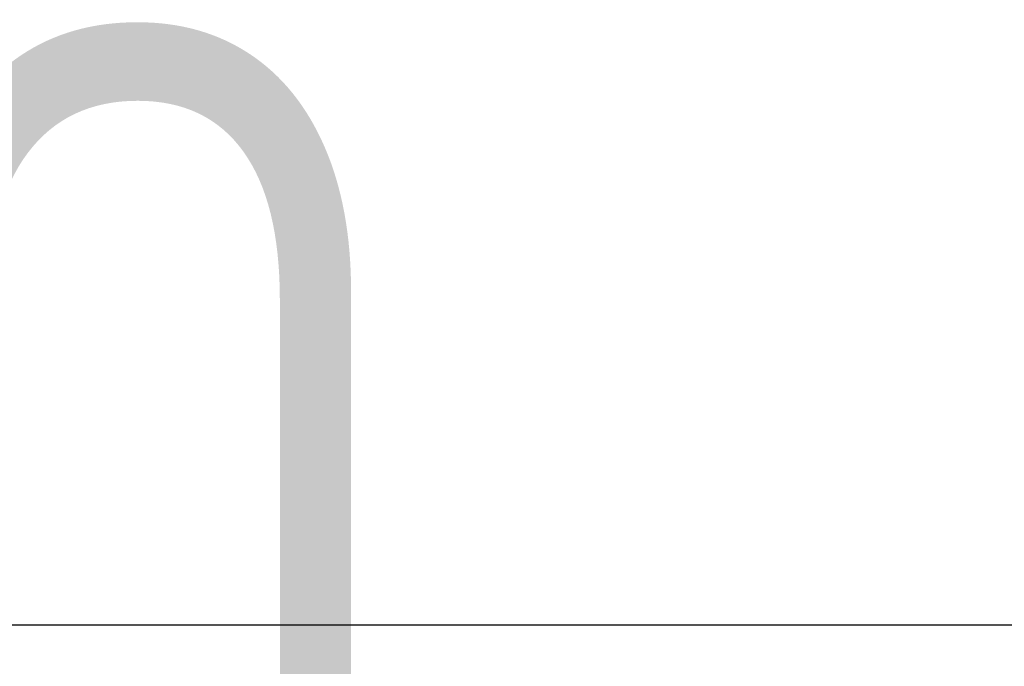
# Model space of a CAD drawing. Header units: millimetres. Extents: x -134 to 755, y -69 to 356.
# Tile 18 of 20: x 17 to 113, y 293 to 356. Entities that reach past the tile are written whole.
import ezdxf
from ezdxf.enums import TextEntityAlignment as Align

# ---------------------------------------------------------------- set-up
doc = ezdxf.new("R2018")
doc.units = ezdxf.units.MM
doc.layers.add('Кромка (ГОСТ)', color=7, linetype='Continuous', lineweight=50)
doc.layers.add('Обозначение (ГОСТ)', color=7, linetype='Continuous', lineweight=25)
doc.styles.get("Standard").update_dxf_attribs({"font": 'GOST Common Italic.ttf'})

# ---------------------------------------------------------------- blocks, each defined once
blk = doc.blocks.new('ГОСТ - Доп. графы 3')
at = {"layer": 'Обозначение (ГОСТ)', "lineweight": 30, "width": 0.8}
blk.add_attdef('ОБОЗНАЧЕНИЕ', text='', height=5, rotation=180, dxfattribs=at).set_placement((34.942, -6.968), align=Align.MIDDLE_CENTER)
blk = doc.blocks.new('Рамки ГОСТ_ граница 297x210')
at = {"layer": 'Кромка (ГОСТ)', "lineweight": 25}
blk.add_line((0, 297), (210, 297), dxfattribs=at)

msp = doc.modelspace()

# ---------------------------------------------------------------- block references
ref = msp.add_blockref('ГОСТ - Доп. графы 3', (20, 292))
lines = msp.add_mtext('\\W0.8000;UD40', dxfattribs={"layer": 'Обозначение (ГОСТ)', "insert": (54.9421, 285.0324), "char_height": 70.124838, "attachment_point": 1, "rotation": 180})
ref.add_attrib('ОБОЗНАЧЕНИЕ', '', (54.9421, 285.0324)).embed_mtext(lines)
msp.add_blockref('Рамки ГОСТ_ граница 297x210', (0, 0))

doc.saveas('drawing.dxf')
